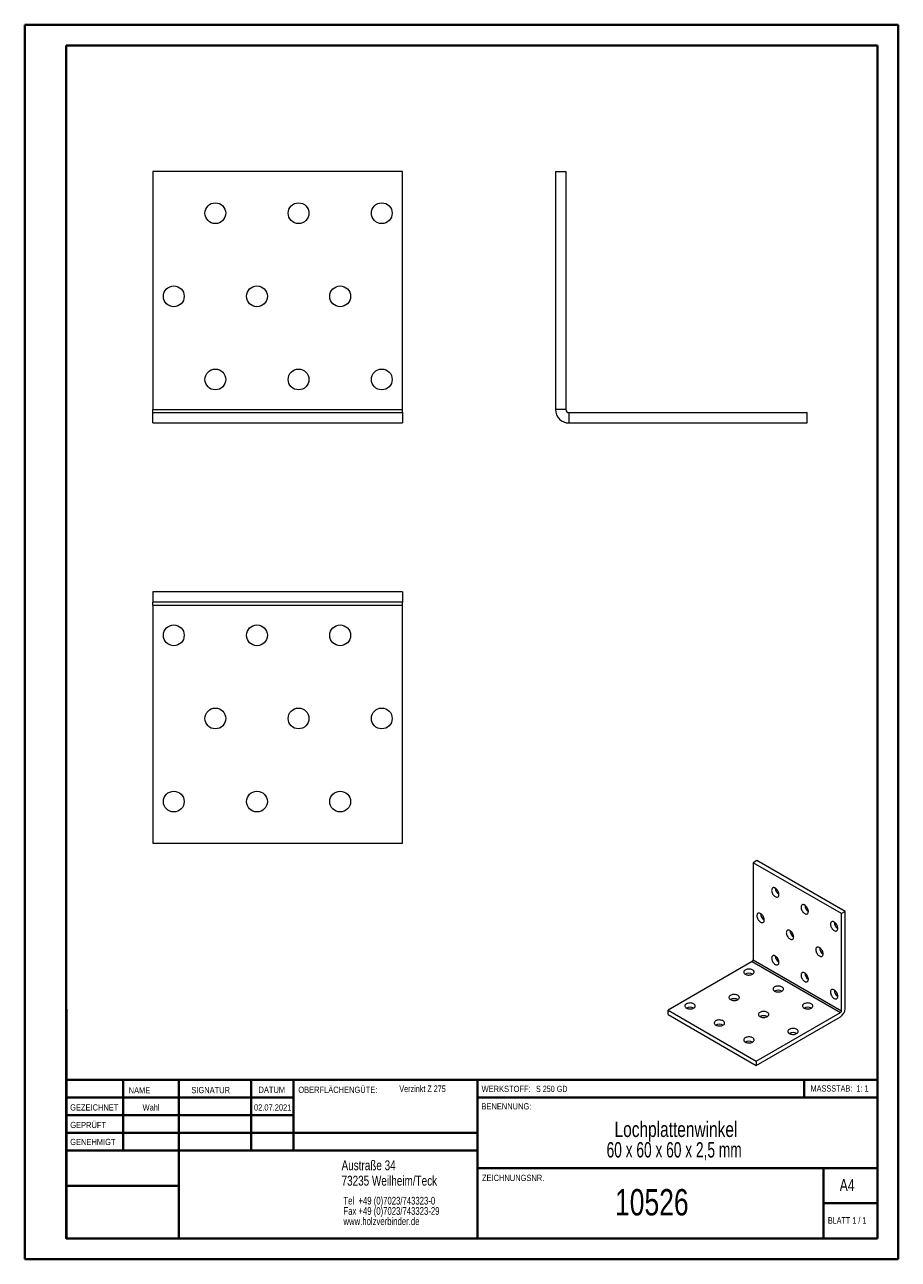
# Model space of a CAD drawing. Header units: millimetres. Extents: x 0 to 210, y 0 to 297.
import ezdxf

# ---------------------------------------------------------------- set-up
doc = ezdxf.new("R2010")
doc.units = ezdxf.units.MM
doc.styles.add('SLDTEXTSTYLE0', font='TXT', dxfattribs={"width": 0.75})
doc.styles.add('SLDTEXTSTYLE1', font='TXT', dxfattribs={"width": 0.681818})
doc.styles.add('SLDTEXTSTYLE2', font='TXT', dxfattribs={"width": 0.7})
doc.styles.add('SLDTEXTSTYLE3', font='TXT', dxfattribs={"width": 0.6875})
doc.styles.add('SLDTEXTSTYLE4', font='TXT', dxfattribs={"width": 0.666667})

# ---------------------------------------------------------------- blocks, each defined once
blk = doc.blocks.new('SW_NOTE_0')
at = {"color": 0, "linetype": 'Continuous', "lineweight": 0, "char_height": 1.8521, "attachment_point": 1, "style": 'SLDTEXTSTYLE0'}
for s, insert in [('Tel  +49 (0)7023/743323-0', (0, 2.39)), ('Fax +49 (0)7023/743323-29', (0, -0.08)), ('www.holzverbinder.de', (0, -2.55))]:
    blk.add_mtext(s, dxfattribs=dict(at, insert=insert))
blk = doc.blocks.new('SW_NOTE_1')
at = {"color": 0, "linetype": 'Continuous', "lineweight": 0, "char_height": 3.7042, "attachment_point": 2}
for s, insert, style in [('Lochplattenwinkel', (21.65, 4.77), 'SLDTEXTSTYLE0'), ('60 x 60 x 60 x 2,5 mm', (21.21, -0.16), 'SLDTEXTSTYLE4')]:
    blk.add_mtext(s, dxfattribs=dict(at, insert=insert, style=style))

msp = doc.modelspace()

# ---------------------------------------------------------------- linework, layer by layer
at = {"color": 7, "linetype": 'Continuous', "lineweight": 40}
for p, q in [((0.08, 0.21), (0.08, 297.21)), ((0.08, 297.21), (210.08, 297.21)), ((210.08, 0.21), (210.08, 297.21)), ((210.08, 292.21), (210.08, 297.21)), ((10.08, 292.21), (205.08, 292.21)), ((10.08, 5.21), (10.08, 292.21)), ((205.08, 5.21), (205.08, 292.21)), ((10.11, 60.37), (10.11, 5.12)), ((205.08, 43.37), (10.11, 43.37)), ((23.71, 43.37), (23.71, 26.37)), ((37.1, 43.37), (37.1, 5.12)), ((54.51, 43.37), (54.51, 26.37)), ((64.71, 26.37), (64.71, 43.37)), ((108.91, 43.37), (108.91, 5.12)), ((187.47, 39.12), (187.47, 43.37)), ((64.71, 39.1), (10.11, 39.1)), ((205.08, 39.12), (108.91, 39.12)), ((64.71, 34.87), (10.11, 34.87)), ((108.91, 30.62), (10.11, 30.62)), ((108.91, 26.37), (10.11, 26.37)), ((108.91, 22.12), (205.08, 22.12)), ((192.08, 5.21), (192.08, 22.21)), ((37.1, 17.87), (10.11, 17.87)), ((10.11, 13.71), (10.08, 13.71)), ((205.08, 13.71), (192.08, 13.71)), ((10.11, 9.46), (10.08, 9.46)), ((10.08, 5.21), (205.08, 5.21)), ((205.08, 5.21), (180.99, 5.21)), ((0.08, 0.21), (210.08, 0.21))]:
    msp.add_line(p, q, dxfattribs=at)
at = {"color": 7, "linetype": 'Continuous', "lineweight": 15}
for p, q in [((30.91, 261.87), (30.91, 204.64)), ((90.91, 261.87), (30.91, 261.87)), ((90.91, 204.64), (90.91, 261.87)), ((127.67, 261.87), (127.67, 204.64)), ((127.67, 261.87), (130.17, 261.87)), ((130.17, 261.87), (130.17, 204.64)), ((30.91, 203.9), (30.91, 204.64)), ((30.91, 204.64), (90.91, 204.64)), ((30.91, 203.9), (90.91, 203.9)), ((30.91, 201.4), (30.91, 203.9)), ((90.91, 203.9), (90.91, 204.64)), ((90.91, 203.9), (90.91, 201.4)), ((130.17, 204.64), (127.67, 204.64)), ((130.91, 203.9), (130.91, 201.4)), ((130.91, 203.9), (188.14, 203.9)), ((188.14, 201.4), (188.14, 203.9)), ((30.91, 201.4), (90.91, 201.4)), ((130.91, 201.4), (188.14, 201.4)), ((90.91, 160.78), (30.91, 160.78)), ((30.91, 160.78), (30.91, 158.28)), ((90.91, 160.78), (90.91, 158.28)), ((90.91, 158.28), (30.91, 158.28)), ((30.91, 157.54), (30.91, 158.28)), ((30.91, 157.54), (90.91, 157.54)), ((30.91, 157.54), (30.91, 100.32)), ((90.91, 157.54), (90.91, 158.28)), ((90.91, 100.32), (90.91, 157.54)), ((30.91, 100.32), (90.91, 100.32)), ((176.09, 96.14), (175.21, 95.63)), ((175.21, 95.63), (175.21, 72.27)), ((196.42, 83.38), (175.21, 95.63)), ((197.31, 83.89), (176.09, 96.14)), ((197.31, 83.89), (196.42, 83.38)), ((196.42, 60.02), (196.42, 83.38)), ((197.31, 60.53), (197.31, 83.89)), ((174.95, 71.82), (154.72, 60.14)), ((174.95, 71.82), (196.16, 59.57)), ((175.21, 72.27), (196.42, 60.02)), ((154.72, 60.14), (175.93, 47.89)), ((154.72, 59.12), (154.72, 60.14)), ((175.93, 47.89), (196.16, 59.57)), ((154.72, 59.12), (175.93, 46.87)), ((175.93, 46.87), (196.16, 58.55)), ((175.93, 47.89), (175.93, 46.87))]:
    msp.add_line(p, q, dxfattribs=at)
at = {"color": 7, "linetype": 'Continuous', "lineweight": 0}
for p, q in [((64.71, 39.12), (10.11, 39.12)), ((23.71, 5.21), (23.71, 5.12)), ((54.51, 5.21), (54.51, 5.12))]:
    msp.add_line(p, q, dxfattribs=at)
at = {"color": 7, "linetype": 'Continuous', "lineweight": 15, "flags": 128}
for points in [[(180.51, 87.47), (180.66, 87.39), (180.81, 87.35), (180.94, 87.35), (181.07, 87.37), (181.18, 87.43), (181.27, 87.52), (181.33, 87.63), (181.38, 87.77), (181.4, 87.93), (181.39, 88.11), (181.36, 88.3), (181.3, 88.49), (181.22, 88.68), (181.12, 88.87), (181.01, 89.05), (180.88, 89.21), (180.74, 89.35), (180.59, 89.46), (180.44, 89.55), (180.29, 89.6), (180.15, 89.63), (180.02, 89.62), (179.9, 89.58), (179.8, 89.5), (179.72, 89.4), (179.67, 89.27), (179.64, 89.12), (179.63, 88.95), (179.65, 88.77), (179.69, 88.58), (179.76, 88.39), (179.85, 88.2), (179.96, 88.01), (180.08, 87.84), (180.22, 87.69), (180.36, 87.57), (180.51, 87.47)], [(176.98, 81.34), (177.13, 81.27), (177.27, 81.23), (177.41, 81.22), (177.53, 81.25), (177.64, 81.3), (177.73, 81.39), (177.8, 81.51), (177.84, 81.65), (177.86, 81.81), (177.85, 81.99), (177.82, 82.17), (177.77, 82.37), (177.69, 82.56), (177.59, 82.75), (177.47, 82.92), (177.34, 83.08), (177.2, 83.22), (177.05, 83.34), (176.9, 83.42), (176.75, 83.48), (176.61, 83.5), (176.48, 83.49), (176.37, 83.45), (176.27, 83.38), (176.19, 83.28), (176.13, 83.15), (176.1, 83), (176.09, 82.83), (176.11, 82.65), (176.16, 82.45), (176.22, 82.26), (176.31, 82.07), (176.42, 81.89), (176.55, 81.72), (176.68, 81.57), (176.83, 81.44), (176.98, 81.34)], [(187.58, 83.38), (187.73, 83.31), (187.88, 83.27), (188.01, 83.26), (188.14, 83.29), (188.25, 83.35), (188.34, 83.43), (188.4, 83.55), (188.45, 83.69), (188.47, 83.85), (188.46, 84.03), (188.43, 84.22), (188.37, 84.41), (188.29, 84.6), (188.2, 84.79), (188.08, 84.96), (187.95, 85.12), (187.81, 85.26), (187.66, 85.38), (187.51, 85.46), (187.36, 85.52), (187.22, 85.54), (187.09, 85.54), (186.97, 85.49), (186.87, 85.42), (186.79, 85.32), (186.74, 85.19), (186.71, 85.04), (186.7, 84.87), (186.72, 84.69), (186.76, 84.5), (186.83, 84.3), (186.92, 84.11), (187.03, 83.93), (187.15, 83.76), (187.29, 83.61), (187.43, 83.48), (187.58, 83.38)], [(194.65, 79.3), (194.8, 79.23), (194.95, 79.19), (195.09, 79.18), (195.21, 79.21), (195.32, 79.27), (195.41, 79.35), (195.47, 79.47), (195.52, 79.61), (195.54, 79.77), (195.53, 79.95), (195.5, 80.13), (195.44, 80.33), (195.37, 80.52), (195.27, 80.71), (195.15, 80.88), (195.02, 81.04), (194.88, 81.18), (194.73, 81.3), (194.58, 81.38), (194.43, 81.44), (194.29, 81.46), (194.16, 81.45), (194.04, 81.41), (193.94, 81.34), (193.87, 81.24), (193.81, 81.11), (193.78, 80.96), (193.77, 80.79), (193.79, 80.61), (193.83, 80.42), (193.9, 80.22), (193.99, 80.03), (194.1, 79.85), (194.22, 79.68), (194.36, 79.53), (194.51, 79.4), (194.65, 79.3)], [(184.05, 77.26), (184.2, 77.19), (184.34, 77.15), (184.48, 77.14), (184.6, 77.17), (184.71, 77.22), (184.8, 77.31), (184.87, 77.43), (184.91, 77.57), (184.93, 77.73), (184.92, 77.9), (184.89, 78.09), (184.84, 78.28), (184.76, 78.48), (184.66, 78.66), (184.54, 78.84), (184.41, 79), (184.27, 79.14), (184.12, 79.25), (183.97, 79.34), (183.83, 79.4), (183.68, 79.42), (183.55, 79.41), (183.44, 79.37), (183.34, 79.3), (183.26, 79.2), (183.2, 79.07), (183.17, 78.92), (183.16, 78.75), (183.18, 78.56), (183.23, 78.37), (183.3, 78.18), (183.38, 77.99), (183.49, 77.81), (183.62, 77.64), (183.75, 77.49), (183.9, 77.36), (184.05, 77.26)], [(191.12, 73.18), (191.27, 73.11), (191.41, 73.07), (191.55, 73.06), (191.67, 73.08), (191.78, 73.14), (191.87, 73.23), (191.94, 73.34), (191.98, 73.48), (192, 73.64), (192, 73.82), (191.96, 74.01), (191.91, 74.2), (191.83, 74.39), (191.73, 74.58), (191.61, 74.76), (191.48, 74.92), (191.34, 75.06), (191.19, 75.17), (191.04, 75.26), (190.9, 75.31), (190.75, 75.34), (190.62, 75.33), (190.51, 75.29), (190.41, 75.22), (190.33, 75.11), (190.27, 74.98), (190.24, 74.83), (190.24, 74.66), (190.25, 74.48), (190.3, 74.29), (190.37, 74.1), (190.46, 73.91), (190.56, 73.72), (190.69, 73.56), (190.82, 73.41), (190.97, 73.28), (191.12, 73.18)], [(180.51, 71.14), (180.66, 71.06), (180.81, 71.02), (180.94, 71.02), (181.07, 71.04), (181.18, 71.1), (181.27, 71.19), (181.33, 71.3), (181.38, 71.44), (181.4, 71.6), (181.39, 71.78), (181.36, 71.97), (181.3, 72.16), (181.22, 72.35), (181.12, 72.54), (181.01, 72.72), (180.88, 72.88), (180.74, 73.01), (180.59, 73.13), (180.44, 73.22), (180.29, 73.27), (180.15, 73.3), (180.02, 73.29), (179.9, 73.25), (179.8, 73.17), (179.72, 73.07), (179.67, 72.94), (179.64, 72.79), (179.63, 72.62), (179.65, 72.44), (179.69, 72.25), (179.76, 72.06), (179.85, 71.86), (179.96, 71.68), (180.08, 71.51), (180.22, 71.36), (180.36, 71.24), (180.51, 71.14)], [(173.28, 68.81), (173.44, 68.73), (173.62, 68.67), (173.82, 68.63), (174.03, 68.6), (174.24, 68.6), (174.45, 68.62), (174.65, 68.66), (174.84, 68.71), (175.01, 68.79), (175.15, 68.88), (175.27, 68.98), (175.35, 69.1), (175.4, 69.21), (175.41, 69.34), (175.39, 69.46), (175.33, 69.58), (175.24, 69.69), (175.12, 69.79), (174.97, 69.87), (174.79, 69.94), (174.6, 70), (174.4, 70.03), (174.19, 70.04), (173.98, 70.03), (173.77, 70.01), (173.58, 69.96), (173.4, 69.89), (173.24, 69.81), (173.11, 69.71), (173.01, 69.6), (172.95, 69.49), (172.91, 69.37), (172.92, 69.24), (172.96, 69.12), (173.03, 69.01), (173.14, 68.9), (173.28, 68.81)], [(187.58, 67.05), (187.73, 66.98), (187.88, 66.94), (188.01, 66.93), (188.14, 66.96), (188.25, 67.02), (188.34, 67.1), (188.4, 67.22), (188.45, 67.36), (188.47, 67.52), (188.46, 67.7), (188.43, 67.88), (188.37, 68.08), (188.29, 68.27), (188.2, 68.46), (188.08, 68.63), (187.95, 68.79), (187.81, 68.93), (187.66, 69.05), (187.51, 69.13), (187.36, 69.19), (187.22, 69.21), (187.09, 69.21), (186.97, 69.16), (186.87, 69.09), (186.79, 68.99), (186.74, 68.86), (186.71, 68.71), (186.7, 68.54), (186.72, 68.36), (186.76, 68.17), (186.83, 67.97), (186.92, 67.78), (187.03, 67.6), (187.15, 67.43), (187.29, 67.28), (187.43, 67.15), (187.58, 67.05)], [(180.35, 64.73), (180.51, 64.65), (180.69, 64.59), (180.89, 64.54), (181.1, 64.52), (181.31, 64.52), (181.52, 64.54), (181.72, 64.58), (181.91, 64.63), (182.08, 64.71), (182.22, 64.8), (182.34, 64.9), (182.42, 65.01), (182.47, 65.13), (182.48, 65.25), (182.46, 65.38), (182.4, 65.49), (182.31, 65.6), (182.19, 65.7), (182.04, 65.79), (181.87, 65.86), (181.67, 65.91), (181.47, 65.95), (181.26, 65.96), (181.05, 65.95), (180.84, 65.92), (180.65, 65.88), (180.47, 65.81), (180.31, 65.73), (180.18, 65.63), (180.08, 65.52), (180.02, 65.41), (179.99, 65.29), (179.99, 65.16), (180.03, 65.04), (180.11, 64.93), (180.21, 64.82), (180.35, 64.73)], [(169.74, 62.69), (169.9, 62.61), (170.09, 62.55), (170.29, 62.5), (170.49, 62.48), (170.71, 62.48), (170.92, 62.5), (171.12, 62.53), (171.3, 62.59), (171.47, 62.67), (171.62, 62.76), (171.73, 62.86), (171.81, 62.97), (171.86, 63.09), (171.88, 63.21), (171.85, 63.34), (171.8, 63.45), (171.7, 63.56), (171.58, 63.66), (171.43, 63.75), (171.26, 63.82), (171.07, 63.87), (170.86, 63.91), (170.65, 63.92), (170.44, 63.91), (170.24, 63.88), (170.04, 63.84), (169.86, 63.77), (169.71, 63.69), (169.58, 63.59), (169.48, 63.48), (169.41, 63.37), (169.38, 63.24), (169.38, 63.12), (169.42, 63), (169.5, 62.89), (169.61, 62.78), (169.74, 62.69)], [(194.65, 62.97), (194.8, 62.9), (194.95, 62.86), (195.09, 62.85), (195.21, 62.88), (195.32, 62.93), (195.41, 63.02), (195.47, 63.14), (195.52, 63.28), (195.54, 63.44), (195.53, 63.62), (195.5, 63.8), (195.44, 64), (195.37, 64.19), (195.27, 64.38), (195.15, 64.55), (195.02, 64.71), (194.88, 64.85), (194.73, 64.97), (194.58, 65.05), (194.43, 65.11), (194.29, 65.13), (194.16, 65.12), (194.04, 65.08), (193.94, 65.01), (193.87, 64.91), (193.81, 64.78), (193.78, 64.63), (193.77, 64.46), (193.79, 64.28), (193.83, 64.08), (193.9, 63.89), (193.99, 63.7), (194.1, 63.52), (194.22, 63.35), (194.36, 63.2), (194.51, 63.07), (194.65, 62.97)], [(159.14, 60.65), (159.3, 60.57), (159.48, 60.51), (159.68, 60.46), (159.89, 60.44), (160.1, 60.44), (160.31, 60.46), (160.51, 60.49), (160.7, 60.55), (160.87, 60.63), (161.01, 60.72), (161.12, 60.82), (161.21, 60.93), (161.26, 61.05), (161.27, 61.17), (161.25, 61.29), (161.19, 61.41), (161.1, 61.52), (160.98, 61.62), (160.83, 61.71), (160.65, 61.78), (160.46, 61.83), (160.26, 61.87), (160.05, 61.88), (159.83, 61.87), (159.63, 61.84), (159.43, 61.79), (159.26, 61.73), (159.1, 61.65), (158.97, 61.55), (158.87, 61.44), (158.8, 61.32), (158.77, 61.2), (158.78, 61.08), (158.82, 60.96), (158.89, 60.85), (159, 60.74), (159.14, 60.65)], [(176.81, 58.61), (176.98, 58.53), (177.16, 58.46), (177.36, 58.42), (177.57, 58.4), (177.78, 58.4), (177.99, 58.41), (178.19, 58.45), (178.38, 58.51), (178.54, 58.58), (178.69, 58.67), (178.8, 58.78), (178.88, 58.89), (178.93, 59.01), (178.95, 59.13), (178.92, 59.25), (178.87, 59.37), (178.78, 59.48), (178.65, 59.58), (178.5, 59.67), (178.33, 59.74), (178.14, 59.79), (177.93, 59.82), (177.72, 59.84), (177.51, 59.83), (177.31, 59.8), (177.11, 59.75), (176.93, 59.69), (176.78, 59.6), (176.65, 59.51), (176.55, 59.4), (176.48, 59.28), (176.45, 59.16), (176.45, 59.04), (176.49, 58.92), (176.57, 58.8), (176.68, 58.7), (176.81, 58.61)], [(187.42, 60.65), (187.58, 60.57), (187.77, 60.51), (187.96, 60.46), (188.17, 60.44), (188.38, 60.44), (188.59, 60.46), (188.79, 60.49), (188.98, 60.55), (189.15, 60.63), (189.29, 60.72), (189.41, 60.82), (189.49, 60.93), (189.54, 61.05), (189.55, 61.17), (189.53, 61.29), (189.47, 61.41), (189.38, 61.52), (189.26, 61.62), (189.11, 61.71), (188.94, 61.78), (188.75, 61.83), (188.54, 61.87), (188.33, 61.88), (188.12, 61.87), (187.91, 61.84), (187.72, 61.79), (187.54, 61.73), (187.38, 61.65), (187.25, 61.55), (187.15, 61.44), (187.09, 61.32), (187.06, 61.2), (187.06, 61.08), (187.1, 60.96), (187.18, 60.85), (187.28, 60.74), (187.42, 60.65)], [(166.21, 56.56), (166.37, 56.49), (166.55, 56.42), (166.75, 56.38), (166.96, 56.36), (167.17, 56.35), (167.38, 56.37), (167.58, 56.41), (167.77, 56.47), (167.94, 56.54), (168.08, 56.63), (168.19, 56.74), (168.28, 56.85), (168.33, 56.97), (168.34, 57.09), (168.32, 57.21), (168.26, 57.33), (168.17, 57.44), (168.05, 57.54), (167.9, 57.63), (167.72, 57.7), (167.53, 57.75), (167.33, 57.78), (167.12, 57.8), (166.91, 57.79), (166.7, 57.76), (166.5, 57.71), (166.33, 57.65), (166.17, 57.56), (166.04, 57.47), (165.94, 57.36), (165.87, 57.24), (165.84, 57.12), (165.85, 57), (165.89, 56.88), (165.96, 56.76), (166.07, 56.66), (166.21, 56.56)], [(173.28, 52.48), (173.44, 52.4), (173.62, 52.34), (173.82, 52.3), (174.03, 52.28), (174.24, 52.27), (174.45, 52.29), (174.65, 52.33), (174.84, 52.39), (175.01, 52.46), (175.15, 52.55), (175.27, 52.65), (175.35, 52.77), (175.4, 52.89), (175.41, 53.01), (175.39, 53.13), (175.33, 53.25), (175.24, 53.36), (175.12, 53.46), (174.97, 53.54), (174.79, 53.62), (174.6, 53.67), (174.4, 53.7), (174.19, 53.71), (173.98, 53.71), (173.77, 53.68), (173.58, 53.63), (173.4, 53.56), (173.24, 53.48), (173.11, 53.38), (173.01, 53.28), (172.95, 53.16), (172.91, 53.04), (172.92, 52.92), (172.96, 52.8), (173.03, 52.68), (173.14, 52.58), (173.28, 52.48)], [(183.88, 54.52), (184.05, 54.44), (184.23, 54.38), (184.43, 54.34), (184.64, 54.32), (184.85, 54.31), (185.06, 54.33), (185.26, 54.37), (185.45, 54.43), (185.61, 54.5), (185.76, 54.59), (185.87, 54.7), (185.96, 54.81), (186, 54.93), (186.02, 55.05), (186, 55.17), (185.94, 55.29), (185.85, 55.4), (185.72, 55.5), (185.57, 55.59), (185.4, 55.66), (185.21, 55.71), (185.01, 55.74), (184.8, 55.76), (184.58, 55.75), (184.38, 55.72), (184.18, 55.67), (184, 55.6), (183.85, 55.52), (183.72, 55.43), (183.62, 55.32), (183.55, 55.2), (183.52, 55.08), (183.53, 54.96), (183.57, 54.84), (183.64, 54.72), (183.75, 54.62), (183.88, 54.52)]]:
    msp.add_lwpolyline(points, dxfattribs=at)
at = {"color": 7, "linetype": 'Continuous', "lineweight": 15}
for centre in [(45.91, 251.87), (65.91, 251.87), (85.91, 251.87), (35.91, 231.87), (55.91, 231.87), (75.91, 231.87), (45.91, 211.87), (65.91, 211.87), (85.91, 211.87), (35.91, 150.32), (55.91, 150.32), (75.91, 150.32), (45.91, 130.32), (65.91, 130.32), (85.91, 130.32), (35.91, 110.32), (55.91, 110.32), (75.91, 110.32)]:
    msp.add_circle(centre, 2.5, dxfattribs=at)
for centre, radius, start, end in [((130.91, 204.64), 3.24, 180, 270), ((130.91, 204.64), 0.737, 180, 270), ((182.41, 89.58), 1.9, 182.2413, 237.7533), ((178.87, 83.46), 1.9, 182.2413, 237.7533), ((189.48, 85.5), 1.9, 182.2413, 237.7533), ((196.55, 81.42), 1.9, 182.2413, 237.7533), ((185.94, 79.37), 1.9, 182.2413, 237.7533), ((193.02, 75.29), 1.9, 182.2413, 237.7533), ((174.64, 72.29), 0.566, 302.6055, 357.3945), ((182.41, 73.25), 1.9, 182.2413, 237.7533), ((174.16, 67.13), 1.9, 62.2741, 117.7259), ((189.48, 69.17), 1.9, 182.2413, 237.7533), ((170.63, 61.01), 1.9, 62.2741, 117.7259), ((181.23, 63.05), 1.9, 62.2741, 117.7259), ((196.55, 65.09), 1.9, 182.2413, 237.7533), ((160.02, 58.97), 1.9, 62.2741, 117.7259), ((188.3, 58.97), 1.9, 62.2741, 117.7259), ((194.84, 60.63), 2.47, 302.3869, 357.6131), ((195.86, 60.05), 0.566, 302.6055, 357.3945), ((167.09, 54.88), 1.9, 62.2741, 117.7259), ((177.7, 56.92), 1.9, 62.2741, 117.7259), ((184.77, 52.84), 1.9, 62.2741, 117.7259), ((174.16, 50.8), 1.9, 62.2741, 117.7259)]:
    msp.add_arc(centre, radius, start, end, dxfattribs=at)

# ---------------------------------------------------------------- block references
at = {"color": 7, "linetype": 'Continuous', "lineweight": 0}
for name, p in [('SW_NOTE_1', (134.99, 28.57)), ('SW_NOTE_0', (76.7, 12.85))]:
    msp.add_blockref(name, p, dxfattribs=at)

# ---------------------------------------------------------------- texts
for s, insert, char_height, attachment_point, style in [('NAME', (25.07, 41.62), 1.5, 1, 'SLDTEXTSTYLE0'), ('SIGNATUR', (40.14, 41.68), 1.5, 1, 'SLDTEXTSTYLE0'), ('DATUM', (56.28, 41.74), 1.5, 1, 'SLDTEXTSTYLE0'), ('OBERFLÄCHENGÜTE:', (65.86, 41.74), 1.5, 1, 'SLDTEXTSTYLE0'), ('Verzinkt Z 275', (90.14, 42.03), 1.5875, 1, 'SLDTEXTSTYLE0'), ('WERKSTOFF:', (109.91, 41.96), 1.5, 1, 'SLDTEXTSTYLE0'), ('S 250 GD', (122.99, 41.96), 1.5, 1, 'SLDTEXTSTYLE3'), ('MASSSTAB:  1: 1', (188.99, 42.07), 1.5, 1, 'SLDTEXTSTYLE2'), ('GEZEICHNET', (11, 37.51), 1.5, 1, 'SLDTEXTSTYLE0'), ('Wahl', (30.46, 37.5), 1.499, 2, 'SLDTEXTSTYLE0'), ('02.07.2021', (59.69, 37.5), 1.499, 2, 'SLDTEXTSTYLE0'), ('BENENNUNG:', (109.88, 37.77), 1.5, 1, 'SLDTEXTSTYLE0'), ('GEPRÜFT', (11.03, 33.28), 1.5, 1, 'SLDTEXTSTYLE0'), ('GENEHMIGT', (11.02, 29.19), 1.5, 1, 'SLDTEXTSTYLE0'), ('Austraße 34', (76.25, 24.02), 2.3813, 1, 'SLDTEXTSTYLE0'), ('73235 Weilheim/Teck', (76.25, 20.32), 2.3813, 1, 'SLDTEXTSTYLE0'), ('ZEICHNUNGSNR.', (110, 20.55), 1.5, 1, 'SLDTEXTSTYLE0'), ('A4', (196, 19.52), 2.91, 1, 'SLDTEXTSTYLE0'), ('10526', (150.83, 17.12), 6.35, 2, 'SLDTEXTSTYLE0'), ('BLATT 1 / 1', (193.16, 10.36), 1.5875, 1, 'SLDTEXTSTYLE1')]:
    msp.add_mtext(s, dxfattribs=dict(at, insert=insert, char_height=char_height, attachment_point=attachment_point, style=style))

doc.saveas('drawing.dxf')
